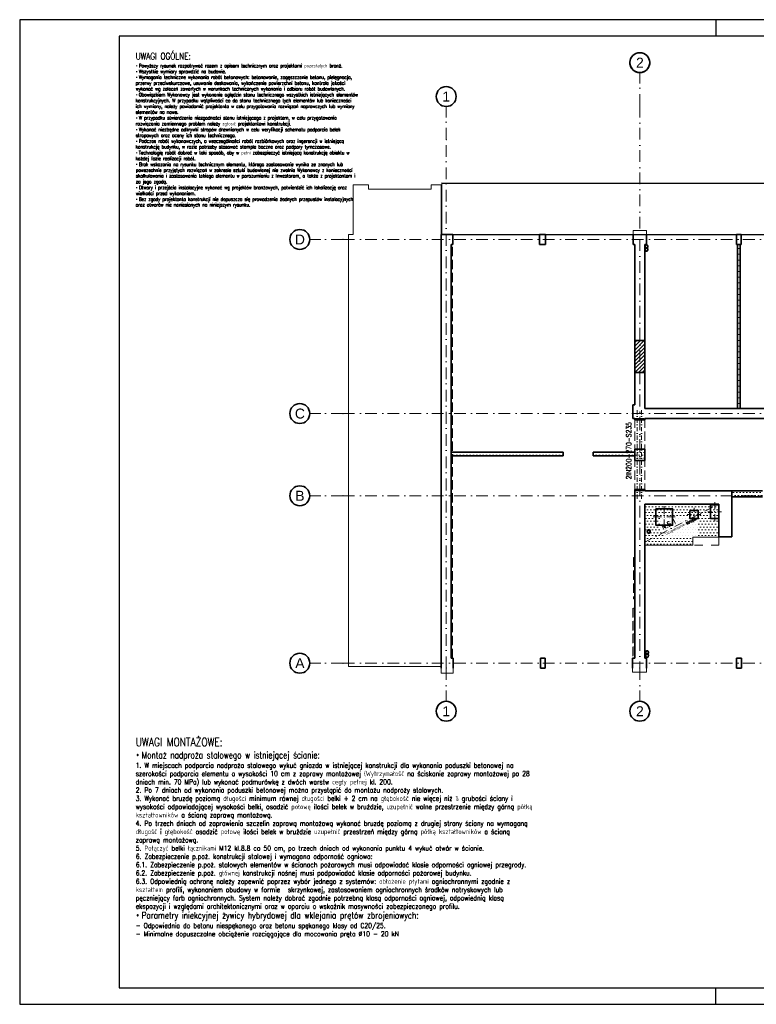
# Model space of a CAD drawing. Header units: millimetres. Extents: x -62590 to 46238, y 147773 to 522018.
# Tile 74 of 93: x 1238 to 23455, y 395718 to 425418. Entities that reach past the tile are written whole.
import ezdxf

# ---------------------------------------------------------------- set-up
doc = ezdxf.new("R2010")
doc.units = ezdxf.units.MM
for name, pattern in [('DASHDOT', [25.4, 12.7, -6.35, 0, -6.35]), ('DASHED', [2, 1, -1]), ('Krawędzie ukryte', [3.912222, 2.822222, -1.09]), ('Kropki i Kreski', [6.702778, 3.527778, -1.763889, 0, -1.411111])]:
    doc.linetypes.add(name, pattern=pattern)
for name, color, linetype in [('!PB_Ramka', 7, 'Continuous'), ('!PB_Wyburzenia', 251, 'Do wyburzenia'), ('e-cad_cienkie', 1, 'Continuous'), ('e-cad_kontur', 2, 'Continuous'), ('e-cad_opisy', 7, 'Continuous'), ('e-cad_wymiary', 1, 'Continuous'), ('e-cad_wypelnienia', 254, 'Continuous'), ('Konstrukcja - Dach', 7, 'Continuous'), ('Konstrukcja - Siatka mod', 9, 'Continuous'), ('Konstrukcja - Słupy', 7, 'Continuous'), ('Konstrukcja - Ściany działowe', 7, 'Continuous'), ('Konstrukcja - Ściany nośne wew..P', 7, 'Continuous'), ('Konstrukcja - Ściany zewnętrzne', 7, 'Continuous'), ('PIONY INST', 252, 'Continuous'), ('z JAN', 7, 'Continuous')]:
    doc.layers.add(name, color=color, linetype=linetype)
doc.layers.add('KONSTRUKCJA', color=3, linetype='Continuous', lineweight=0)
doc.styles.add('e-cad_1', font='simplex.shx', dxfattribs={"width": 0.8})
doc.styles.get("Standard").update_dxf_attribs({"font": 'arial.ttf'})
doc.styles.add('STYL_AUTOMATYCZNY_2', font='arial.ttf')
doc.linetypes.add('Do wyburzenia', pattern='A,1.7,["/",Standard,S=1,R=10,X=-0.195,Y=-0.57],-0.5,["",Standard,S=1,R=10,X=-0.195,Y=-0.57],1.7', length=3.9)
pattern_1 = [(0, (-230678.59, 288957.74), (0, 173.20508), [0, -100]), (0, (-230628.59, 289044.34), (0, 173.20508), [0, -100])]

# ---------------------------------------------------------------- blocks, each defined once
blk = doc.blocks.new('*U4')
at = {"layer": 'e-cad_opisy', "color": 8, "ltscale": 0.4}
for points in [[(0, 0), (450, 0), (450, 297), (25, 297), (25, 297), (0, 297), (0, 0)], [(210, 297), (210, 292)], [(210, 0), (210, 5)]]:
    blk.add_lwpolyline(points, dxfattribs=at)
at = {"layer": 'e-cad_opisy', "color": 3, "ltscale": 0.4}
blk.add_lwpolyline([(30, 5), (445, 5), (445, 292), (30, 292), (30, 5)], dxfattribs=at)
blk = doc.blocks.new('Rysunek_3_3 - ProBuild')
at = {"layer": '!PB_Wyburzenia', "lineweight": 15, "ltscale": 20}
h = blk.add_hatch(dxfattribs=at)
h.set_pattern_fill('TYNK_0003', color=256, style=0, pattern_type=2)
h.set_pattern_definition(pattern_1)
h.paths.add_polyline_path([(8790, 12630), (8790, 7680), (8870, 7680), (8870, 12630)])
h = blk.add_hatch(dxfattribs=at)
h.set_pattern_fill('TYNK_0003', color=256, style=0, pattern_type=2)
h.set_pattern_definition(pattern_1)
h.paths.add_polyline_path([(3530, 6250), (3530, 6370), (150, 6370), (150, 6250)])
h = blk.add_hatch(dxfattribs=at)
h.set_pattern_fill('TYNK_0003', color=256, style=0, pattern_type=2)
h.set_pattern_definition(pattern_1)
h.paths.add_polyline_path([(5690, 6250), (5690, 6370), (4430, 6370), (4430, 6250)])
h = blk.add_hatch(dxfattribs=at)
h.set_pattern_fill('TYNK_0003', color=256, style=0, pattern_type=2)
h.set_pattern_definition(pattern_1)
h.paths.add_polyline_path([(5690, 6118), (5990, 6118), (5990, 6458), (5690, 6458)])
h = blk.add_hatch(dxfattribs=at)
h.set_pattern_fill('TYNK_0003', color=256, style=0, pattern_type=2)
h.set_pattern_definition(pattern_1)
h.paths.add_polyline_path([(9545, 5020), (9545, 5200), (8620, 5200), (8620, 5020)])
h = blk.add_hatch(dxfattribs=at)
h.set_pattern_fill('TYNK_0003', color=256, style=0, pattern_type=2)
h.set_pattern_definition(pattern_1)
h.paths.add_polyline_path([(5990, 4796), (5990, 3560), (7439, 3560), (7440, 3806), (8219, 3803), (8221, 4360), (7973, 4360), (7973, 4780), (8223, 4780), (8223, 4796)])
h.paths.add_polyline_path([(6326, 4660), (6826, 4660), (6826, 4160), (6326, 4160)], flags=0)
h.paths.add_polyline_path([(7346, 4360), (7350, 4610), (7600, 4610), (7600, 4360)], flags=0)
h = blk.add_hatch(dxfattribs=at)
h.set_pattern_fill('TYNK_0003', color=256, style=0, pattern_type=2)
h.set_pattern_definition(pattern_1)
h.paths.add_polyline_path([(7973, 4780), (7973, 4360), (8223, 4360), (8223, 4780)])
h = blk.add_hatch(dxfattribs=at)
h.set_pattern_fill('TYNK_0003', color=256, style=0, pattern_type=2)
h.set_pattern_definition(pattern_1)
h.paths.add_polyline_path([(6326, 4660), (6326, 4160), (6826, 4160), (6826, 4660)])
h = blk.add_hatch(dxfattribs=at)
h.set_pattern_fill('TYNK_0003', color=256, style=0, pattern_type=2)
h.set_pattern_definition(pattern_1)
h.paths.add_polyline_path([(7350, 4610), (7350, 4360), (7600, 4360), (7600, 4610)])
at = {"layer": 'e-cad_wypelnienia', "ltscale": 10}
h = blk.add_hatch(dxfattribs=at)
h.set_pattern_fill('ANSI31', color=256, scale=25, style=0)
h.set_pattern_definition([(45, (-14101.32, -406007.43), (-56.1266, 56.1266), [])])
h.paths.add_polyline_path([(5690, 8770), (5990, 8770), (5990, 9730), (5690, 9730)])
at = {"layer": '!PB_Wyburzenia', "lineweight": 35, "ltscale": 40}
for p, q in [((3530, 6370), (3530, 6250)), ((4430, 6370), (4430, 6250))]:
    blk.add_line(p, q, dxfattribs=at)
at = {"layer": '!PB_Wyburzenia', "lineweight": 0, "ltscale": 40}
for p, q in [((8098, 4650), (8098, 4860)), ((6576, 4490), (6576, 4740)), ((7395, 4485), (7270, 4485)), ((7475, 4565), (7475, 4690)), ((7555, 4485), (7680, 4485)), ((8018, 4570), (7893, 4570)), ((8098, 4490), (8098, 4280)), ((8178, 4570), (8303, 4570)), ((6496, 4410), (6246, 4410)), ((6576, 4330), (6576, 4080)), ((6656, 4410), (6906, 4410)), ((7475, 4405), (7475, 4280))]:
    blk.add_line(p, q, dxfattribs=at)
at = {"layer": '!PB_Wyburzenia', "lineweight": 35, "ltscale": 40, "flags": 128}
for points in [[(8790, 12630), (8790, 7680)], [(8870, 12630), (8790, 12630)], [(8870, 7680), (8870, 12630)], [(3530, 6370), (150, 6370)], [(150, 6250), (3530, 6250)], [(5690, 6370), (4430, 6370)], [(4430, 6250), (5690, 6250)], [(5690, 6458), (5690, 6118)], [(5690, 6458), (5990, 6458)], [(5690, 6250), (5690, 6370)], [(5990, 6118), (5990, 6458)], [(5990, 6118), (5690, 6118)], [(9545, 5200), (8620, 5200)], [(8620, 5020), (9545, 5020)]]:
    blk.add_lwpolyline(points, dxfattribs=at)
for points in [[(7973, 4780), (7973, 4360), (8223, 4360), (8223, 4780)], [(6326, 4660), (6326, 4160), (6826, 4160), (6826, 4660)], [(7350, 4610), (7350, 4360), (7600, 4360), (7600, 4610)]]:
    blk.add_lwpolyline(points, close=True, dxfattribs=at)
at = {"layer": '!PB_Wyburzenia', "lineweight": 13, "ltscale": 40, "flags": 128}
for points in [[(6326, 4660), (6826, 4660), (6826, 4160), (6326, 4160)], [(7346, 4360), (7350, 4610), (7600, 4610), (7600, 4360)]]:
    blk.add_lwpolyline(points, close=True, dxfattribs=at)
blk.add_lwpolyline([(8219, 3803), (7440, 3806), (7439, 3560), (5990, 3560)], dxfattribs=at)
at = {"layer": '!PB_Wyburzenia', "lineweight": 0, "ltscale": 40}
for p in [(7475, 4485), (8098, 4570), (6576, 4410)]:
    blk.add_point(p, dxfattribs=at)
at = {"color": 7, "linetype": 'Continuous', "lineweight": 35, "ltscale": 100, "flags": 128}
for points in [[(5690, 9730), (5690, 8770)], [(5990, 8770), (5990, 9730)]]:
    blk.add_lwpolyline(points, dxfattribs=at)
at = {"layer": 'e-cad_kontur', "ltscale": 10}
blk.add_lwpolyline([(5690, 8770), (5990, 8770), (5990, 9730), (5690, 9730)], close=True, dxfattribs=at)
at = {"layer": 'Konstrukcja - Dach', "color": 252, "linetype": 'Continuous', "lineweight": 13, "ltscale": 100, "flags": 128}
for points in [[(-130, 12930), (-130, 14490)], [(-130, 14490), (23920, 14471)], [(27070, 12930), (-130, 12930)], [(-130, 12930), (-130, 12924)], [(27070, 12924), (-130, 12924)]]:
    blk.add_lwpolyline(points, dxfattribs=at)
at = {"layer": 'Konstrukcja - Siatka mod', "color": 9, "linetype": 'Kropki i Kreski', "lineweight": 13, "ltscale": 100}
for p, q in [((5840, 16815), (5840, 17815)), ((0, 15792), (0, 16792)), ((5840, 16815), (5840, -150)), ((0, -150), (0, 15792)), ((-3115, 12780), (-4115, 12780)), ((-3115, 12780), (27604, 12780)), ((-3115, 7530), (-4115, 7530)), ((-3115, 7530), (27604, 7530)), ((-3115, 5050), (-4115, 5050)), ((-3115, 5050), (27604, 5050)), ((-3115, 0), (-4115, 0)), ((-3115, 0), (27604, 0)), ((0, -150), (0, -1150)), ((5840, -150), (5840, -1150))]:
    blk.add_line(p, q, dxfattribs=at)
at = {"layer": 'Konstrukcja - Siatka mod', "color": 9, "linetype": 'Continuous', "lineweight": 35, "ltscale": 100}
for centre in [(5840, 18115), (0, 17092), (-4415, 12780), (-4415, 7530), (-4415, 5050), (-4415, 0), (0, -1450), (5840, -1450)]:
    blk.add_circle(centre, 300, dxfattribs=at)
at = {"layer": 'Konstrukcja - Siatka mod', "color": 7, "linetype": 'Continuous', "lineweight": 35, "ltscale": 100}
blk.add_arc((5840, 18115), 300, 146.5921, 33.4079, dxfattribs=at)
at = {"layer": 'Konstrukcja - Siatka mod', "color": 7, "linetype": 'Kropki i Kreski', "lineweight": 13, "ltscale": 100}
for p in [(0, 15792), (0, 15792), (-3115, 12780), (-3115, 12780), (-3115, 7530), (-3115, 7530), (-3115, 5050), (-3115, 5050), (-3115, 0), (-3115, 0), (0, -150), (0, -150), (5840, -150), (5840, -150)]:
    blk.add_point(p, dxfattribs=at)
at = {"layer": 'Konstrukcja - Słupy', "color": 252, "linetype": 'Continuous', "lineweight": 13, "ltscale": 100, "flags": 128}
blk.add_lwpolyline([(-150, -150), (-150, -300), (215, -300), (215, -150)], dxfattribs=at)
at = {"layer": 'Konstrukcja - Ściany działowe', "color": 252, "linetype": 'Krawędzie ukryte', "lineweight": 13, "ltscale": 100}
for p, q in [((5690, 7380), (5690, 5200)), ((5690, 7380), (5990, 7380)), ((5990, 7380), (5990, 5200)), ((5690, 5200), (5990, 5200))]:
    blk.add_line(p, q, dxfattribs=at)
at = {"layer": 'Konstrukcja - Ściany działowe', "color": 252, "linetype": 'Kropki i Kreski', "lineweight": 13, "ltscale": 100}
blk.add_line((5840, 7380), (5840, 5200), dxfattribs=at)
at = {"layer": 'Konstrukcja - Ściany działowe', "color": 252, "linetype": 'Continuous', "lineweight": 35, "ltscale": 100}
for p, q in [((8220, 3900), (8220, 3840)), ((8220, 3900), (8220, 3840)), ((8220, 3840), (8220, 3825)), ((8220, 3840), (8220, 3825)), ((8220, 3825), (8220, 3810)), ((8220, 3825), (8220, 3810))]:
    blk.add_line(p, q, dxfattribs=at)
at = {"layer": 'Konstrukcja - Ściany działowe', "color": 252, "linetype": 'Continuous', "lineweight": 35, "ltscale": 100, "flags": 128}
for points in [[(8620, 5200), (8620, 4800)], [(8220, 4800), (8220, 3900)], [(8620, 3810), (8620, 4800)], [(8620, 3810), (8220, 3810)]]:
    blk.add_lwpolyline(points, dxfattribs=at)
at = {"layer": 'Konstrukcja - Ściany nośne wew..P', "color": 252, "linetype": 'Continuous', "lineweight": 35, "ltscale": 100}
for p, q in [((5690, 9730), (5990, 9730)), ((5690, 8770), (5990, 8770)), ((5875, 7338), (5690, 7338)), ((5990, 7338), (5875, 7338)), ((5875, 5238), (5690, 5238)), ((5990, 5238), (5875, 5238))]:
    blk.add_line(p, q, dxfattribs=at)
at = {"layer": 'Konstrukcja - Ściany nośne wew..P', "color": 252, "linetype": 'Continuous', "lineweight": 35, "ltscale": 100, "flags": 128}
for points in [[(5690, 12630), (5690, 9730)], [(5990, 9730), (5990, 12630)], [(5690, 8770), (5690, 7790)], [(5990, 7790), (5990, 8770)], [(5630, 7790), (5630, 7380)], [(5690, 7790), (5630, 7790)], [(5990, 7680), (5990, 7790)], [(10038, 7680), (5990, 7680)], [(5630, 7380), (5690, 7380)], [(5690, 7380), (5690, 7338)], [(5990, 7380), (10038, 7380)], [(5990, 7338), (5990, 7380)], [(5690, 5238), (5690, 5200)], [(5690, 4800), (5690, 5200)], [(5990, 5200), (5990, 5238)], [(8620, 5200), (5990, 5200)], [(5690, 4800), (5690, 795)], [(5990, 4800), (8220, 4800)], [(5990, 795), (5990, 4800)], [(5690, 795), (5690, 150)], [(5990, 150), (5990, 795)]]:
    blk.add_lwpolyline(points, dxfattribs=at)
at = {"layer": 'Konstrukcja - Ściany zewnętrzne', "color": 252, "linetype": 'Continuous', "lineweight": 35, "ltscale": 100}
for p, q in [((199, 12930), (199, 12880)), ((199, 12880), (199, 12830)), ((199, 12830), (199, 12630)), ((2819, 12930), (2819, 12880)), ((2819, 12880), (2819, 12830)), ((2819, 12830), (2819, 12630)), ((3000, 12930), (3000, 12880)), ((3000, 12880), (3000, 12830)), ((3000, 12830), (3000, 12630)), ((5640, 12930), (5640, 12880)), ((5640, 12880), (5640, 12830)), ((5640, 12830), (5640, 12630)), ((6040, 12930), (6040, 12880)), ((6040, 12880), (6040, 12830)), ((6040, 12830), (6040, 12630)), ((8760, 12930), (8760, 12880)), ((8760, 12880), (8760, 12830)), ((8760, 12830), (8760, 12630)), ((8900, 12930), (8900, 12880)), ((8900, 12880), (8900, 12830)), ((8900, 12830), (8900, 12630)), ((215, -100), (215, 150)), ((2845, -100), (2845, 150)), ((2985, -100), (2985, 150)), ((5615, -100), (5615, 150)), ((6040, -100), (6040, 150)), ((8755, -100), (8755, 150)), ((8905, -100), (8905, 150)), ((215, -150), (215, -100)), ((2845, -150), (2845, -100)), ((2985, -150), (2985, -100)), ((5615, -150), (5615, -100)), ((6040, -150), (6040, -100)), ((8755, -150), (8755, -100)), ((8905, -150), (8905, -100))]:
    blk.add_line(p, q, dxfattribs=at)
at = {"layer": 'Konstrukcja - Ściany zewnętrzne', "color": 252, "linetype": 'Continuous', "lineweight": 35, "ltscale": 100, "flags": 128}
for points in [[(-150, 12930), (150, 12930)], [(-150, 12930), (-150, -150)], [(199, 12930), (150, 12930)], [(3000, 12930), (2819, 12930)], [(8900, 12930), (8760, 12930)], [(150, 150), (150, 12630)], [(150, 12630), (199, 12630)], [(2819, 12630), (3000, 12630)], [(5640, 12630), (5690, 12630)], [(5990, 12630), (6040, 12630)], [(8760, 12630), (8900, 12630)], [(215, 150), (150, 150)], [(2985, 150), (2845, 150)], [(5690, 150), (5615, 150)], [(6040, 150), (5990, 150)], [(8905, 150), (8755, 150)], [(2845, -150), (2985, -150)], [(8755, -150), (8905, -150)]]:
    blk.add_lwpolyline(points, dxfattribs=at)
at = {"layer": 'Konstrukcja - Ściany zewnętrzne', "color": 252, "linetype": 'Continuous', "lineweight": 13, "ltscale": 100, "flags": 128}
for points in [[(6040, 12930), (6040, 13050), (5640, 13050), (5640, 12930)], [(5615, -150), (5615, -270), (6040, -270), (6040, -150)]]:
    blk.add_lwpolyline(points, dxfattribs=at)
at = {"layer": 'PIONY INST', "color": 252, "linetype": 'Continuous', "lineweight": 25, "ltscale": 100, "flags": 128}
for points in [[(5990, 12571, 0.414214), (6040, 12521, 0.414214), (6090, 12571, 0.414214), (6040, 12621, 0.414214)], [(6040, 12526, 0.414214), (5990, 12476, 0.414214), (6040, 12426, 0.414214), (6090, 12476, 0.414214)], [(6109, 4026, 0.414214), (6054, 3971, 0.414214), (6109, 3916, 0.414214), (6164, 3971, 0.414214)], [(6059, 373, 0.414214), (6009, 323, 0.414214), (6059, 273, 0.414214), (6109, 323, 0.414214)], [(6059, 278, 0.414214), (6009, 228, 0.414214), (6059, 178, 0.414214), (6109, 228, 0.414214)]]:
    blk.add_lwpolyline(points, format="xyb", close=True, dxfattribs=at)
at = {"layer": 'PIONY INST', "color": 252, "linetype": 'Continuous', "lineweight": 35, "ltscale": 100, "flags": 128}
for points in [[(6040, 12526, -1), (6040, 12616, -1)], [(6040, 12431, -1), (6040, 12521, -1)], [(6109, 4016, -1), (6109, 3926, -1)], [(6059, 368, -1), (6059, 278, -1)], [(6059, 273, -1), (6059, 183, -1)]]:
    blk.add_lwpolyline(points, format="xyb", close=True, dxfattribs=at)
at = {"layer": 'z JAN', "color": 253, "linetype": 'Continuous', "lineweight": 13, "ltscale": 100, "flags": 128}
for points in [[(27190, 16353), (27190, 12930), (-130, 12930), (-130, 14471), (23800, 14471), (23800, 16353)], [(-2950, -100), (-150, -100), (-150, 14430), (-450, 14430), (-450, 14300), (-2340, 14300), (-2340, 14430), (-2810, 14430), (-2810, 12930), (-2950, 12930)]]:
    blk.add_lwpolyline(points, close=True, dxfattribs=at)
at = {"layer": 'z JAN', "color": 253, "linetype": 'Krawędzie ukryte', "lineweight": 13, "ltscale": 100, "flags": 128}
for points in [[(150, 12630), (150, 150), (190, 150), (190, 12630)], [(5650, 3188), (5650, 1938), (5690, 1938), (5690, 3188)], [(5629, 1658), (5629, 958), (5669, 958), (5669, 1658)], [(5629, 885), (5629, 185), (5669, 185), (5669, 885)]]:
    blk.add_lwpolyline(points, close=True, dxfattribs=at)
at = {"layer": 'Konstrukcja - Siatka mod', "color": 9, "linetype": 'Continuous', "lineweight": 13, "char_height": 300, "attachment_point": 1, "style": 'STYL_AUTOMATYCZNY_2'}
for s, insert in [('\\A1;{\\pql;\\pt0;\\fArial|b0|i0|c238|p0;\\W1.000000;2}', (5726, 18265)), ('\\A1;{\\pql;\\pt0;\\fArial|b0|i0|c238|p0;\\W1.000000;1}', (-114, 17242)), ('\\A1;{\\pql;\\pt0;\\fArial|b0|i0|c238|p0;\\W1.000000;D}', (-4563, 12930)), ('\\A1;{\\pql;\\pt0;\\fArial|b0|i0|c238|p0;\\W1.000000;C}', (-4563, 7680)), ('\\A1;{\\pql;\\pt0;\\fArial|b0|i0|c238|p0;\\W1.000000;B}', (-4552, 5200)), ('\\A1;{\\pql;\\pt0;\\fArial|b0|i0|c238|p0;\\W1.000000;A}', (-4552, 150)), ('\\A1;{\\pql;\\pt0;\\fArial|b0|i0|c238|p0;\\W1.000000;1}', (-114, -1300)), ('\\A1;{\\pql;\\pt0;\\fArial|b0|i0|c238|p0;\\W1.000000;2}', (5726, -1300))]:
    blk.add_mtext(s, dxfattribs=dict(at, insert=insert))
blk = doc.blocks.new('Opis - Stopy fundamentowe')
at = {"layer": 'e-cad_opisy', "color": 0, "ltscale": 0.04, "style": 'e-cad_1', "width": 0.8}
for tag, p, height, flags in [('SF - NAZWA', (0.5, 0.5), 3, 8), ('SF - PRZEKRÓJ', (0.5, -3), 2, 4)]:
    blk.add_attdef(tag, p, '', height=height, dxfattribs=dict(at, flags=flags))

msp = doc.modelspace()

# ---------------------------------------------------------------- linework, layer by layer
at = {"layer": 'e-cad_cienkie', "color": 6, "linetype": 'DASHDOT', "lineweight": 0, "ltscale": 20}
msp.add_line((20091.3, 409661.5), (22321.3, 410807.4), dxfattribs=at)
at = {"layer": 'e-cad_cienkie', "color": 1, "linetype": 'DASHED', "lineweight": 0, "ltscale": 250}
msp.add_lwpolyline([(20091.3, 409571.5), (22321.3, 409571.5), (22321.3, 410807.4), (20091.3, 410807.4)], close=True, dxfattribs=at)
at = {"layer": 'KONSTRUKCJA', "linetype": 'DASHDOT', "lineweight": 0, "ltscale": 10}
for p, q in [((19866.1, 413637.4), (19866.1, 410957.4)), ((19994.7, 413637.4), (19994.7, 410957.4))]:
    msp.add_line(p, q, dxfattribs=at)

# ---------------------------------------------------------------- block references
at = {"layer": '!PB_Ramka', "xscale": 100, "yscale": 100, "zscale": 100}
msp.add_blockref('*U4', (1238, 395717.6), dxfattribs=at)
at = {"layer": 'e-cad_cienkie', "linetype": 'Continuous', "lineweight": -2, "ltscale": 10}
msp.add_blockref('Rysunek_3_3 - ProBuild', (14101.3, 406007.4), dxfattribs=at)
at = {"layer": 'e-cad_wymiary', "ltscale": 40}
ref = msp.add_blockref('Opis - Stopy fundamentowe', (19721.3, 412267.8), dxfattribs=dict(at, xscale=-50, yscale=50, zscale=50, rotation=89.9999999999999))
ref.add_attrib('SF - NAZWA', '2IN200-270-S235', (19684.6, 411553.1), dxfattribs={"layer": 'e-cad_opisy', "ltscale": 40, "height": 150, "rotation": 90, "style": 'e-cad_1', "width": 0.8, "flags": 8})
ref = msp.add_blockref('Opis - Stopy fundamentowe', (21300, 410325.6), dxfattribs=dict(at, xscale=-50.00000000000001, yscale=50.00000000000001, zscale=50, rotation=27.18811179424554))
ref.add_attrib('SF - NAZWA', 'N.S.1', (20647.5, 410031.7), dxfattribs={"layer": 'e-cad_opisy', "ltscale": 40, "height": 150, "rotation": 27.18811, "style": 'e-cad_1', "width": 0.8, "flags": 8})
ref.add_attrib('SF - PRZEKRÓJ', 'Uzupełnienie stropu', (20736.1, 409867.3), dxfattribs={"layer": 'e-cad_opisy', "ltscale": 40, "height": 90, "rotation": 27.18811, "style": 'e-cad_1', "width": 0.8, "flags": 4})

# ---------------------------------------------------------------- texts
at = {"layer": 'e-cad_opisy', "attachment_point": 1, "style": 'e-cad_1'}
for s, insert, char_height, width in [('{\\Fsimplex.shx|c1;\\H2x;UWAGI OGÓLNE:\\P\\pxi-5.25,l5.25;\\fArial|b0|i0|c238|p0;\\H0.525x;▪ \\Fsimplex.shx|c1;Powyższy rysunek rozpatrywać razem z opisem technicznym oraz projektami pozostałych branż.\\P\\fArial|b0|i0|c238|p0;▪ \\Fsimplex.shx|c1;Wszystkie wymiary sprawdzić na budowie.\\P\\pi0,l0;\\fArial|b0|i0|c238|p0;▪ \\Fsimplex.shx|c1;Wymagania techniczne wykonania robót betonowych: betonowanie, zagęszczanie betonu, pielęgnacja, przerwy przeciwskurczowe, usuwanie deskowania, wykończenie powierzchni betonu, kontrola jakości wykonać wg zaleceń zawartych w warunkach technicznych wykonania i odbioru robót budowlanych.\\P\\fArial|b0|i0|c238|p0;▪ \\Fsimplex.shx|c1;Obowiązkiem Wykonawcy jest wykonanie oględzin stanu technicznego wszystkich istniejących elementów konstrukcyjnych. W przypadku wątpliwości co do stanu technicznego tych elementów lub konieczności ich wymiany, należy powiadomić projektanta w celu przygotowania rozwiązań naprawczych lub wymiany elementów na nowe. \\P\\fArial|b0|i0|c238|p0;▪ \\Fsimplex.shx|c1;W przypadku stwierdzenia niezgodności stanu istniejącego z projektem, w celu przygotowania rozwiązania zamiennego problem należy zgłosić projektantowi konstrukcji.\\P\\fArial|b0|i0|c238|p0;▪ \\Fsimplex.shx|c1;Wykonać niezbędne odkrywki stropów drewnianych w celu weryfikacji schematu podparcia belek stropowych oraz oceny ich stanu technicznego.\\P\\fArial|b0|i0|c238|p0;▪ \\Fsimplex.shx|c1;Podczas robót wykonawczych, a wszczególności robót rozbiórkowych oraz ingerencji w istniejącą konstrukcję budynku, w razie potrzeby stosować stemple boczne oraz podpory tymczasowe.\\P\\fArial|b0|i0|c238|p0;▪ \\Fsimplex.shx|c1;Technologię robót dobrać w taki sposób, aby w pełni zabezpieczyć istniejącą konstrukcję obiektu w każdej fazie realizacji robót.\\P\\pi0,l0.041667,se0.941667,ql;\\fArial|b0|i0|c1|p0;▪ \\Fsimplex.shx|c1;Brak wskazania na rysunku technicznym elementu, którego zastosowanie wynika ze znanych lub powszechnie przyjętych rozwiązań w zakresie sztuki budowlanej nie zwalnia Wykonawcy z konieczności skalkulowania i zastosowania takiego elementu w porozumieniu z Inwestorem, a także z projektantem i za jego zgodą.\\P\\fArial|b0|i0|c238|p0;▪ \\Fsimplex.shx|c238;Otwory i przejścia instalacyjne wykonać wg projektów branżowych, potwierdzić ich lokalizację oraz wielkości przed wykonaniem.\\P\\pi0,l0,s*1,q*;\\fArial|b0|i0|c238|p0;▪ \\Fsimplex.shx|c238;Bez zgody projektanta konstrukcji nie dopuszcza się prowadzenia żadnych przepustów instalacyjnych oraz otworów nie naniesionych na niniejszym rysunku.}', (4738, 424417.6), 100, 6556.204), ('{\\H1.66667x;UWAGI MONTAŻOWE:\\P\\fTahoma|b0|i0|c238|p0;\\H0.799997x;• \\Fsimplex.shx|c238;Montaż nadproża stalowego w istniejącej ścianie:}\\P1. W miejscach podparcia nadproża stalowego wykuć gniazda w istniejącej konstrukcji dla wykonania poduszki betonowej na szerokości podparcia elementu o wysokości 10 cm z zaprawy montażowej (Wytrzymałość na ściskanie zaprawy montażowej po 28 dniach min. 70 MPa) lub wykonać podmurówkę z dwóch warstw cegły pełnej kl. 200.  \\P2. Po 7 dniach od wykonania poduszki betonowej można przystąpić do montażu nadproży stalowych.\\P3. Wykonać bruzdę poziomą długości minimum równej długości belki + 2 cm na głębokość nie więcej niż ½ grubości ściany i wysokości odpowiadającej wysokości belki, osadzić połowę ilości belek w bruździe, uzupełnić wolne przestrzenie między górną półką kształtowników a ścianą zaprawą montażową.\\P4. Po trzech dniach od zaprawienia szczelin zaprawą montażową wykonać bruzdę poziomą z drugiej strony ściany na wymaganą długość i głębokość osadzić połowę ilości belek w bruździe uzupełnić przestrzeń między górną półką kształtowników a ścianą zaprawą montażową.\\P5. Połączyć belki łącznikami M12 kl.8.8 co 50 cm, po trzech dniach od wykonania punktu 4 wykuć otwór w ścianie.\\P6. Zabezpieczenie p.poż. konstrukcji stalowej i wymagana odporność ogniowa:\\P6.1. Zabezpieczenie p.poż. stalowych elementów w ścianach pożarowych musi odpowiadać klasie odporności ogniowej przegrody. \\P6.2. Zabezpieczenie p.poż. głównej konstrukcji nośnej musi podpowiadać klasie odporności pożarowej budynku.\\P6.3. Odpowiednią ochronę należy zapewnić poprzez wybór jednego z systemów: obłożenie płytami ogniochronnymi zgodnie z kształtem profili, wykonaniem obudowy w formie {\\W1.381576; }skrzynkowej, zastosowaniem ogniochronnych środków natryskowych lub pęczniejący farb ogniochronnych. System należy dobrać zgodnie potrzebną klasą odporności ogniowej, odpowiednią klasą ekspozycji i względami architektonicznymi oraz w oparciu o wskaźnik masywności zabezpieczanego profilu. \\P{\\fTahoma|b0|i0|c238|p0;\\H1.333333x;• \\Fsimplex.shx|c1;Parametry iniekcyjnej żywicy hybrydowej dla wklejania prętów zbrojeniowych:}\\P- Odpowiednia do betonu niespękanego oraz betonu spękanego klasy od C20/25. \\P- Minimalne dopuszczalne obciążenie rozciągające dla mocowania pręta ∅10 - 20 kN ', (4738, 403752.7), 150, 11451.429)]:
    msp.add_mtext(s, dxfattribs=dict(at, insert=insert, char_height=char_height, width=width))

doc.saveas('drawing.dxf')
